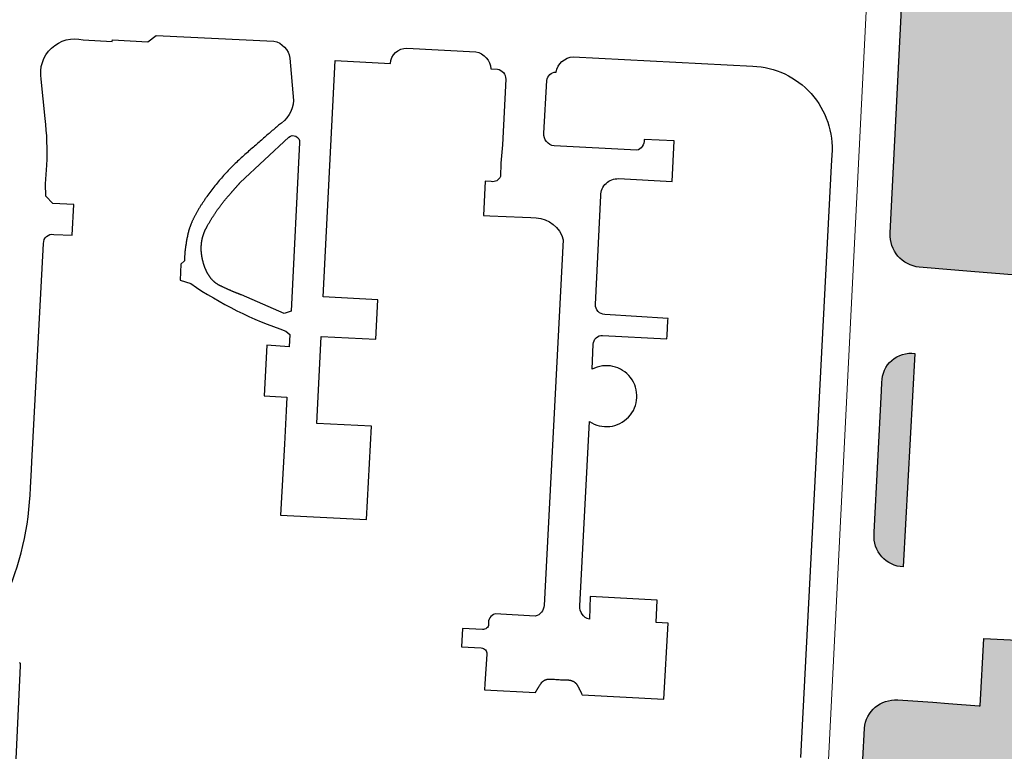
# Model space of a CAD drawing. Header units: millimetres. Extents: x 32690613 to 32693005, y 5343732 to 5344571.
# Tile 68 of 234: x 32692354 to 32692448, y 5344294 to 5344364. Entities that reach past the tile are written whole.
import ezdxf

# ---------------------------------------------------------------- set-up
doc = ezdxf.new("R2010")
doc.units = ezdxf.units.MM
doc.header["$LTSCALE"] = 20
doc.layers.get('0').update_dxf_attribs({"lineweight": 18})
doc.layers.get('DEFPOINTS').update_dxf_attribs({"color": 11, "lineweight": 18})
doc.layers.add('Fläche', color=7, linetype='Continuous', lineweight=18, true_color=0xf0ffe0)
doc.layers.add('Straße', color=30, linetype='Continuous', plot=False)

# ---------------------------------------------------------------- blocks, each defined once
blk = doc.blocks.new('A$C78070446')
blk.add_line((4469733.773, 5343068.963), (4469667.482, 5342330.093))

msp = doc.modelspace()

# ---------------------------------------------------------------- hatches: boundary and pattern name
at = {"layer": 'Fläche'}
h = msp.add_hatch(color=256, dxfattribs=at)
h.dxf.hatch_style = 1
h.paths.add_polyline_path([(32692528.409, 5344359.034), (32692528.513, 5344361.191), (32692526.366, 5344361.295), (32692526.261, 5344359.144)], flags=16)
h.paths.add_polyline_path([(32692522.581, 5344365.623), (32692522.685, 5344367.771), (32692520.52, 5344367.876), (32692520.416, 5344365.728)], flags=16)
h.paths.add_polyline_path([(32692534.54, 5344358.719), (32692534.646, 5344360.894), (32692532.498, 5344360.998), (32692532.393, 5344358.829)], flags=16)
h.paths.add_polyline_path([(32692522.277, 5344359.348), (32692522.38, 5344361.488), (32692520.215, 5344361.593), (32692520.112, 5344359.46)], flags=16)
h.paths.add_polyline_path([(32692528.714, 5344365.326), (32692528.818, 5344367.474), (32692526.67, 5344367.578), (32692526.566, 5344365.43)], flags=16)
h.paths.add_polyline_path([(32692534.846, 5344365.029), (32692534.95, 5344367.176), (32692532.803, 5344367.28), (32692532.699, 5344365.133)], flags=16)
h.paths.add_polyline_path([(32692540.663, 5344358.405), (32692540.769, 5344360.597), (32692538.631, 5344360.7), (32692538.525, 5344358.515)], flags=16)
h.paths.add_polyline_path([(32692540.969, 5344364.732), (32692541.073, 5344366.879), (32692538.936, 5344366.983), (32692538.832, 5344364.836)], flags=16)
h.paths.add_polyline_path([(32692533.412, 5344379.846), (32692535.56, 5344379.742), (32692535.456, 5344377.594), (32692533.308, 5344377.698)], flags=16)
h.paths.add_polyline_path([(32692535.151, 5344371.311), (32692535.255, 5344373.459), (32692533.108, 5344373.563), (32692533.003, 5344371.416)], flags=16)
h.paths.add_polyline_path([(32692522.885, 5344371.906), (32692522.989, 5344374.054), (32692520.824, 5344374.159), (32692520.72, 5344372.011)], flags=16)
h.paths.add_polyline_path([(32692523.19, 5344378.189), (32692523.294, 5344380.336), (32692521.129, 5344380.441), (32692521.025, 5344378.294)], flags=16)
h.paths.add_polyline_path([(32692529.018, 5344371.609), (32692529.122, 5344373.756), (32692526.975, 5344373.86), (32692526.871, 5344371.713)], flags=16)
h.paths.add_polyline_path([(32692527.584, 5344386.426), (32692529.731, 5344386.322), (32692529.627, 5344384.174), (32692527.48, 5344384.278)], flags=16)
h.paths.add_polyline_path([(32692533.613, 5344383.981), (32692535.76, 5344383.877), (32692535.864, 5344386.024), (32692533.717, 5344386.128)], flags=16)
h.paths.add_polyline_path([(32692536.167, 5344392.275), (32692534.02, 5344392.384), (32692533.917, 5344390.263), (32692536.065, 5344390.159)], flags=16)
h.paths.add_polyline_path([(32692541.883, 5344383.58), (32692541.987, 5344385.727), (32692539.85, 5344385.831), (32692539.745, 5344383.684)], flags=16)
h.paths.add_polyline_path([(32692527.175, 5344377.996), (32692529.323, 5344377.891), (32692529.427, 5344380.039), (32692527.279, 5344380.143)], flags=16)
h.paths.add_polyline_path([(32692523.799, 5344390.754), (32692523.903, 5344392.897), (32692521.738, 5344393.006), (32692521.634, 5344390.859)], flags=16)
h.paths.add_polyline_path([(32692521.434, 5344386.724), (32692523.599, 5344386.619), (32692523.495, 5344384.471), (32692521.329, 5344384.576)], flags=16)
h.paths.add_polyline_path([(32692530.035, 5344392.586), (32692527.888, 5344392.695), (32692527.784, 5344390.561), (32692529.932, 5344390.457)], flags=16)
h.paths.add_polyline_path([(32692542.29, 5344391.965), (32692540.152, 5344392.073), (32692540.05, 5344389.966), (32692542.188, 5344389.862)], flags=16)
h.paths.add_polyline_path([(32692541.579, 5344377.297), (32692541.683, 5344379.445), (32692539.545, 5344379.548), (32692539.441, 5344377.401)], flags=16)
h.paths.add_polyline_path([(32692539.136, 5344371.118), (32692541.274, 5344371.015), (32692541.378, 5344373.162), (32692539.24, 5344373.266)], flags=16)
h.paths.add_polyline_path([(32692507.605, 5344258.604), (32692513.098, 5344258.327), (32692514.106, 5344278.301), (32692508.613, 5344278.579)], flags=16)
h.paths.add_polyline_path([(32692501.867, 5344294.841), (32692473.25, 5344296.124), (32692473.154, 5344294.227), (32692453.724, 5344295.208), (32692451.299, 5344247.169), (32692499.338, 5344244.745), (32692501.763, 5344292.784), (32692501.87, 5344294.914)], flags=16)
edge = h.paths.add_edge_path(flags=17)
edge.add_line((32692439.631, 5344332.41), (32692438.501, 5344311.946))
edge.add_arc((32692438.617, 5344314.854), 2.91, 175.52586, 267.70292, ccw=False)
edge.add_line((32692435.716, 5344315.081), (32692435.723, 5344315.284))
edge.add_line((32692435.723, 5344315.284), (32692436.424, 5344328.828))
edge.add_line((32692436.424, 5344328.828), (32692436.464, 5344329.641))
edge.add_arc((32692439.237, 5344329.665), 2.772, 81.83055, 180.5044, ccw=False)
edge = h.paths.add_edge_path()
edge.add_line((32692446.222, 5344305.072), (32692473.633, 5344303.715))
edge.add_line((32692473.633, 5344303.715), (32692475.217, 5344333.423))
edge.add_line((32692475.217, 5344333.423), (32692457.814, 5344334.458))
edge.add_line((32692457.814, 5344334.458), (32692458.064, 5344339.248))
edge.add_line((32692458.064, 5344339.248), (32692456.839, 5344339.312))
edge.add_line((32692456.839, 5344339.312), (32692444.982, 5344340.27))
edge.add_line((32692444.982, 5344340.27), (32692443.453, 5344340.393))
edge.add_line((32692443.453, 5344340.393), (32692440.049, 5344340.689))
edge.add_arc((32692440.335, 5344343.748), 3.072, 176.30947, 264.65736, ccw=False)
edge.add_line((32692437.269, 5344343.945), (32692437.323, 5344345.251))
edge.add_line((32692437.323, 5344345.251), (32692438.847, 5344375.592))
edge.add_line((32692438.847, 5344375.592), (32692438.893, 5344376.476))
edge.add_line((32692438.893, 5344376.476), (32692439.639, 5344391.155))
edge.add_arc((32692447.656, 5344390.723), 8.029, 87.72639, 176.9193, ccw=False)
edge.add_line((32692447.975, 5344398.746), (32692451.582, 5344398.547))
edge.add_line((32692451.582, 5344398.547), (32692451.293, 5344393.121))
edge.add_line((32692451.293, 5344393.121), (32692469.708, 5344392.06))
edge.add_line((32692469.708, 5344392.06), (32692469.8, 5344397.608))
edge.add_line((32692469.8, 5344397.608), (32692472.109, 5344397.492))
edge.add_line((32692472.109, 5344397.492), (32692471.85, 5344392.012))
edge.add_line((32692471.85, 5344392.012), (32692477.393, 5344391.723))
edge.add_line((32692477.393, 5344391.723), (32692480.631, 5344391.543))
edge.add_line((32692480.631, 5344391.543), (32692490.154, 5344391.07))
edge.add_line((32692490.154, 5344391.07), (32692490.45, 5344396.541))
edge.add_line((32692490.45, 5344396.541), (32692492.742, 5344396.435))
edge.add_line((32692492.742, 5344396.435), (32692492.477, 5344390.944))
edge.add_line((32692492.477, 5344390.944), (32692510.812, 5344389.998))
edge.add_line((32692510.812, 5344389.998), (32692511.095, 5344395.47))
edge.add_line((32692511.095, 5344395.47), (32692518.316, 5344395.105))
edge.add_line((32692518.316, 5344395.105), (32692545.187, 5344393.735))
edge.add_line((32692545.187, 5344393.735), (32692582.67, 5344391.83))
edge.add_line((32692582.67, 5344391.83), (32692585.646, 5344391.691))
edge.add_line((32692585.646, 5344391.691), (32692588.826, 5344391.521))
edge.add_line((32692588.826, 5344391.521), (32692592.702, 5344391.335))
edge.add_line((32692592.702, 5344391.335), (32692592.433, 5344385.881))
edge.add_line((32692592.433, 5344385.881), (32692608.631, 5344385.042))
edge.add_line((32692608.631, 5344385.042), (32692608.82, 5344390.498))
edge.add_line((32692608.82, 5344390.498), (32692611.107, 5344390.402))
edge.add_line((32692611.107, 5344390.402), (32692610.995, 5344384.932))
edge.add_line((32692610.995, 5344384.932), (32692626.882, 5344384.107))
edge.add_line((32692626.882, 5344384.107), (32692627.174, 5344389.59))
edge.add_line((32692627.174, 5344389.59), (32692629.465, 5344389.483))
edge.add_line((32692629.465, 5344389.483), (32692629.187, 5344384.001))
edge.add_line((32692629.187, 5344384.001), (32692645.253, 5344383.179))
edge.add_line((32692645.253, 5344383.179), (32692645.51, 5344388.678))
edge.add_line((32692645.51, 5344388.678), (32692647.827, 5344388.577))
edge.add_line((32692647.827, 5344388.577), (32692647.587, 5344383.07))
edge.add_line((32692647.587, 5344383.07), (32692663.609, 5344382.265))
edge.add_line((32692663.609, 5344382.265), (32692663.874, 5344387.749))
edge.add_line((32692663.874, 5344387.749), (32692666.18, 5344387.641))
edge.add_line((32692666.18, 5344387.641), (32692665.966, 5344382.148))
edge.add_line((32692665.966, 5344382.148), (32692668.461, 5344382.026))
edge.add_line((32692668.461, 5344382.026), (32692671.594, 5344381.854))
edge.add_line((32692671.594, 5344381.854), (32692681.96, 5344381.349))
edge.add_line((32692681.96, 5344381.349), (32692682.278, 5344386.823))
edge.add_arc((32692681.874, 5344379.286), 7.548, -5.39465, 86.9312, ccw=False)
edge.add_line((32692689.389, 5344378.576), (32692689.353, 5344378.15))
edge.add_line((32692689.353, 5344378.15), (32692688.892, 5344368.965))
edge.add_line((32692688.892, 5344368.965), (32692688.515, 5344361.715))
edge.add_line((32692688.515, 5344361.715), (32692688.01, 5344351.561))
edge.add_line((32692688.01, 5344351.561), (32692687.849, 5344348.539))
edge.add_line((32692687.849, 5344348.539), (32692687.274, 5344337.083))
edge.add_line((32692687.274, 5344337.083), (32692687.065, 5344331.803))
edge.add_line((32692687.065, 5344331.803), (32692686.872, 5344331.033))
edge.add_line((32692686.872, 5344331.033), (32692686.581, 5344330.296))
edge.add_line((32692686.581, 5344330.296), (32692686.195, 5344329.603))
edge.add_line((32692686.195, 5344329.603), (32692685.809, 5344329.07))
edge.add_line((32692685.809, 5344329.07), (32692685.367, 5344328.583))
edge.add_line((32692685.367, 5344328.583), (32692684.875, 5344328.146))
edge.add_line((32692684.875, 5344328.146), (32692684.317, 5344327.848))
edge.add_line((32692684.317, 5344327.848), (32692683.719, 5344327.641))
edge.add_line((32692683.719, 5344327.641), (32692683.097, 5344327.531))
edge.add_line((32692683.097, 5344327.531), (32692682.464, 5344327.521))
edge.add_line((32692682.464, 5344327.521), (32692680.876, 5344327.605))
edge.add_line((32692680.876, 5344327.605), (32692678.2, 5344327.747))
edge.add_line((32692678.2, 5344327.747), (32692676.878, 5344327.817))
edge.add_line((32692676.878, 5344327.817), (32692676.888, 5344328.004))
edge.add_line((32692676.888, 5344328.004), (32692675.581, 5344328.067))
edge.add_line((32692675.581, 5344328.067), (32692675.345, 5344323.19))
edge.add_line((32692675.345, 5344323.19), (32692676.633, 5344323.128))
edge.add_line((32692676.633, 5344323.128), (32692679.378, 5344322.953))
edge.add_line((32692679.378, 5344322.953), (32692683.185, 5344322.725))
edge.add_line((32692683.185, 5344322.725), (32692684.83, 5344322.59))
edge.add_line((32692684.83, 5344322.59), (32692685.121, 5344322.452))
edge.add_line((32692685.121, 5344322.452), (32692685.402, 5344322.305))
edge.add_line((32692685.402, 5344322.305), (32692685.663, 5344322.14))
edge.add_line((32692685.663, 5344322.14), (32692685.893, 5344321.948))
edge.add_line((32692685.893, 5344321.948), (32692686.085, 5344321.72))
edge.add_line((32692686.085, 5344321.72), (32692686.218, 5344321.473))
edge.add_line((32692686.218, 5344321.473), (32692686.31, 5344321.2))
edge.add_line((32692686.31, 5344321.2), (32692686.359, 5344320.915))
edge.add_line((32692686.359, 5344320.915), (32692686.367, 5344320.629))
edge.add_line((32692686.367, 5344320.629), (32692685.903, 5344311.032))
edge.add_arc((32692684.228, 5344312.122), 1.998, 267.93616, 326.94796, ccw=False)
edge.add_line((32692684.156, 5344310.125), (32692682.867, 5344310.227))
edge.add_line((32692682.867, 5344310.227), (32692681.485, 5344310.299))
edge.add_line((32692681.485, 5344310.299), (32692679.727, 5344310.396))
edge.add_line((32692679.727, 5344310.396), (32692677.708, 5344310.471))
edge.add_line((32692677.708, 5344310.471), (32692675.79, 5344310.697))
edge.add_line((32692675.79, 5344310.697), (32692674.743, 5344310.748))
edge.add_line((32692674.743, 5344310.748), (32692674.682, 5344309.505))
edge.add_line((32692674.682, 5344309.505), (32692675.733, 5344309.436))
edge.add_line((32692675.733, 5344309.436), (32692684.121, 5344308.862))
edge.add_arc((32692684.001, 5344307.075), 1.791, 34.8897, 86.15285, ccw=False)
edge.add_line((32692685.47, 5344308.1), (32692685.662, 5344307.651))
edge.add_line((32692685.662, 5344307.651), (32692685.698, 5344307.169))
edge.add_line((32692685.698, 5344307.169), (32692685.356, 5344300.276))
edge.add_line((32692685.356, 5344300.276), (32692685.078, 5344294.782))
edge.add_line((32692685.078, 5344294.782), (32692685.039, 5344293.993))
edge.add_line((32692685.039, 5344293.993), (32692684.972, 5344293.654))
edge.add_line((32692684.972, 5344293.654), (32692684.848, 5344293.33))
edge.add_line((32692684.848, 5344293.33), (32692684.67, 5344293.033))
edge.add_arc((32692683.595, 5344294.258), 1.629, 260.76514, 311.28316, ccw=False)
edge.add_line((32692683.334, 5344292.65), (32692675.923, 5344293.073))
edge.add_line((32692675.923, 5344293.073), (32692674.957, 5344293.139))
edge.add_line((32692674.957, 5344293.139), (32692674.96, 5344293.193))
edge.add_line((32692674.96, 5344293.193), (32692673.896, 5344293.265))
edge.add_line((32692673.896, 5344293.265), (32692673.581, 5344286.763))
edge.add_line((32692673.581, 5344286.763), (32692674.627, 5344286.708))
edge.add_line((32692674.627, 5344286.708), (32692674.575, 5344285.7))
edge.add_line((32692674.575, 5344285.7), (32692676.121, 5344285.59))
edge.add_line((32692676.121, 5344285.59), (32692680.446, 5344285.383))
edge.add_line((32692680.446, 5344285.383), (32692682.783, 5344285.245))
edge.add_line((32692682.783, 5344285.245), (32692682.875, 5344286.236))
edge.add_arc((32692682.832, 5344284.383), 1.854, 46.83905, 88.66576, ccw=False)
edge.add_arc((32692682.832, 5344284.383), 1.854, 31.7447, 46.83908, ccw=False)
edge.add_arc((32692683.187, 5344284.673), 1.4, 1.31732, 29.27767, ccw=False)
edge.add_line((32692684.587, 5344284.705), (32692684.24, 5344277.604))
edge.add_line((32692684.24, 5344277.604), (32692683.93, 5344271.709))
edge.add_line((32692683.93, 5344271.709), (32692683.874, 5344270.805))
edge.add_arc((32692681.487, 5344270.997), 2.395, 336.28384, 355.39196, ccw=False)
edge.add_arc((32692681.487, 5344270.997), 2.395, 284.78306, 336.28383, ccw=False)
edge.add_arc((32692681.301, 5344275.562), 6.926, 267.56091, 276.60776, ccw=False)
edge.add_line((32692681.006, 5344268.642), (32692670.018, 5344269.184))
edge.add_line((32692670.018, 5344269.184), (32692669.665, 5344263.82))
edge.add_line((32692669.665, 5344263.82), (32692680.738, 5344263.272))
edge.add_arc((32692680.513, 5344260.03), 3.25, 63.67898, 86.04033, ccw=False)
edge.add_arc((32692680.735, 5344260.598), 2.643, 50.70971, 62.54149, ccw=False)
edge.add_arc((32692680.735, 5344260.598), 2.643, 8.77591, 50.70969, ccw=False)
edge.add_arc((32692680.735, 5344260.598), 2.643, 3.22223, 8.77593, ccw=False)
edge.add_line((32692683.374, 5344260.746), (32692683.326, 5344259.547))
edge.add_line((32692683.326, 5344259.547), (32692682.604, 5344246.037))
edge.add_line((32692682.604, 5344246.037), (32692682.461, 5344242.428))
edge.add_line((32692682.461, 5344242.428), (32692681.969, 5344232.679))
edge.add_line((32692681.969, 5344232.679), (32692681.284, 5344218.927))
edge.add_arc((32692673.708, 5344218.585), 7.584, -42.36256, 2.58144, ccw=False)
edge.add_arc((32692672.004, 5344220.05), 9.831, 307.4514, 318.02024, ccw=False)
edge.add_arc((32692673.133, 5344218.97), 8.29, 261.48352, 305.79463, ccw=False)
edge.add_line((32692671.906, 5344210.771), (32692660.424, 5344211.339))
edge.add_line((32692660.424, 5344211.339), (32692657.893, 5344211.449))
edge.add_line((32692657.893, 5344211.449), (32692646.549, 5344211.984))
edge.add_line((32692646.549, 5344211.984), (32692645.356, 5344212.028))
edge.add_arc((32692645.053, 5344215.12), 3.107, 174.91497, 275.59613, ccw=False)
edge.add_line((32692641.958, 5344215.396), (32692642.732, 5344227.04))
edge.add_line((32692642.732, 5344227.04), (32692642.852, 5344227.034))
edge.add_line((32692642.852, 5344227.034), (32692649.704, 5344226.691))
edge.add_line((32692649.704, 5344226.691), (32692654.138, 5344226.469))
edge.add_line((32692654.138, 5344226.469), (32692655.748, 5344226.388))
edge.add_line((32692655.748, 5344226.388), (32692655.818, 5344227.784))
edge.add_line((32692655.818, 5344227.784), (32692655.798, 5344227.785))
edge.add_line((32692655.798, 5344227.785), (32692656.164, 5344235.098))
edge.add_line((32692656.164, 5344235.098), (32692652.691, 5344235.272))
edge.add_line((32692652.691, 5344235.272), (32692650.106, 5344235.402))
edge.add_line((32692650.106, 5344235.402), (32692650.077, 5344235.403))
edge.add_line((32692650.077, 5344235.403), (32692635.128, 5344236.152))
edge.add_line((32692635.128, 5344236.152), (32692635.019, 5344233.965))
edge.add_line((32692635.019, 5344233.965), (32692614.607, 5344234.987))
edge.add_line((32692614.607, 5344234.987), (32692614.614, 5344235.137))
edge.add_line((32692614.614, 5344235.137), (32692614.724, 5344237.326))
edge.add_line((32692614.724, 5344237.326), (32692608.958, 5344237.654))
edge.add_line((32692608.958, 5344237.654), (32692600.012, 5344238.053))
edge.add_line((32692600.012, 5344238.053), (32692593.898, 5344238.387))
edge.add_line((32692593.898, 5344238.387), (32692587.771, 5344238.698))
edge.add_line((32692587.771, 5344238.698), (32692589.398, 5344270.826))
edge.add_line((32692589.398, 5344270.826), (32692585.396, 5344271.05))
edge.add_line((32692585.396, 5344271.05), (32692583.705, 5344238.529))
edge.add_line((32692583.705, 5344238.529), (32692583.427, 5344238.544))
edge.add_line((32692583.427, 5344238.544), (32692583.039, 5344237.362))
edge.add_line((32692583.039, 5344237.362), (32692552.153, 5344238.968))
edge.add_line((32692552.153, 5344238.968), (32692552.052, 5344237.007))
edge.add_line((32692552.052, 5344237.007), (32692543.157, 5344237.466))
edge.add_arc((32692541.271, 5344237.894), 1.934, 278.55909, 347.21534, ccw=False)
edge.add_line((32692541.559, 5344235.982), (32692541.326, 5344235.968))
edge.add_line((32692541.326, 5344235.968), (32692530.403, 5344236.522))
edge.add_line((32692530.403, 5344236.522), (32692519.23, 5344237.102))
edge.add_line((32692519.23, 5344237.102), (32692519.33, 5344240.742))
edge.add_line((32692519.33, 5344240.742), (32692512.283, 5344241.09))
edge.add_line((32692512.283, 5344241.09), (32692511.539, 5344227.372))
edge.add_arc((32692501.749, 5344227.902), 9.805, 318.72935, 356.8966, ccw=False)
edge.add_arc((32692503.543, 5344227.136), 7.974, 267.24374, 314.35697, ccw=False)
edge.add_line((32692503.16, 5344219.172), (32692503.457, 5344224.654))
edge.add_line((32692503.457, 5344224.654), (32692485.112, 5344225.622))
edge.add_line((32692485.112, 5344225.622), (32692484.789, 5344220.144))
edge.add_line((32692484.789, 5344220.144), (32692482.473, 5344220.255))
edge.add_line((32692482.473, 5344220.255), (32692482.767, 5344225.73))
edge.add_line((32692482.767, 5344225.73), (32692464.458, 5344226.665))
edge.add_line((32692464.458, 5344226.665), (32692464.121, 5344221.179))
edge.add_line((32692464.121, 5344221.179), (32692461.822, 5344221.271))
edge.add_line((32692461.822, 5344221.271), (32692462.125, 5344226.797))
edge.add_line((32692462.125, 5344226.797), (32692456.798, 5344227.054))
edge.add_line((32692456.798, 5344227.054), (32692443.814, 5344227.745))
edge.add_line((32692443.814, 5344227.745), (32692443.459, 5344222.22))
edge.add_line((32692443.459, 5344222.22), (32692438.736, 5344222.477))
edge.add_arc((32692439.411, 5344230.781), 8.332, 227.47315, 265.34999, ccw=False)
edge.add_arc((32692444.022, 5344232.268), 12.77, 188.05963, 216.67317, ccw=False)
edge.add_line((32692431.378, 5344230.478), (32692432.19, 5344245.728))
edge.add_line((32692432.19, 5344245.728), (32692432.429, 5344245.716))
edge.add_line((32692432.429, 5344245.716), (32692432.486, 5344246.801))
edge.add_line((32692432.486, 5344246.801), (32692432.219, 5344246.815))
edge.add_line((32692432.219, 5344246.815), (32692432.471, 5344252.179))
edge.add_arc((32692435.688, 5344252.299), 3.218, 88.39558, 182.12833, ccw=False)
edge.add_line((32692435.778, 5344255.516), (32692435.412, 5344259.345))
edge.add_arc((32692435.514, 5344261.853), 2.51, 87.84559, 267.67317, ccw=False)
edge.add_line((32692435.608, 5344264.362), (32692436.339, 5344269.173))
edge.add_arc((32692436.71, 5344272.41), 3.258, 183.56099, 263.45122, ccw=False)
edge.add_line((32692433.458, 5344272.208), (32692434.622, 5344293.481))
edge.add_line((32692434.622, 5344293.481), (32692434.785, 5344296.476))
edge.add_arc((32692437.769, 5344296.191), 2.997, 86.0271, 174.54122, ccw=False)
edge.add_line((32692437.977, 5344299.181), (32692441.337, 5344298.957))
edge.add_line((32692441.337, 5344298.957), (32692442.852, 5344298.846))
edge.add_line((32692442.852, 5344298.846), (32692445.77, 5344298.625))
edge.add_line((32692445.77, 5344298.625), (32692445.887, 5344298.619))
edge.add_line((32692445.887, 5344298.619), (32692446.222, 5344305.072))

# ---------------------------------------------------------------- linework, layer by layer
at = {"layer": 'Straße'}
for points in [[(32692456.839, 5344339.312), (32692444.982, 5344340.27), (32692443.453, 5344340.393), (32692440.049, 5344340.689, -0.405793), (32692437.269, 5344343.945), (32692437.323, 5344345.251), (32692438.847, 5344375.592), (32692438.893, 5344376.476), (32692439.639, 5344391.155, -0.410094), (32692447.975, 5344398.746), (32692451.582, 5344398.547)], [(32692352.357, 5344308.682, 0.098786), (32692354.853, 5344319.541), (32692354.947, 5344321.285), (32692354.987, 5344322.029), (32692356.113, 5344342.975, -0.466084), (32692357.099, 5344343.838), (32692358.863, 5344343.749), (32692359.012, 5344346.693), (32692357, 5344346.795), (32692356.337, 5344347.497), (32692356.312, 5344348.677), (32692356.435, 5344350.485, 0.0427), (32692356.267, 5344354.94), (32692355.904, 5344358.708, -0.54926), (32692359.916, 5344362.489), (32692362.706, 5344362.333), (32692362.716, 5344362.507), (32692366.117, 5344362.313), (32692366.896, 5344362.922), (32692378.197, 5344362.373, -0.313129), (32692379.73, 5344360.748), (32692380.084, 5344356.675, -0.235433), (32692378.639, 5344354.3), (32692378.542, 5344354.217), (32692378.443, 5344354.133), (32692378.344, 5344354.048), (32692378.245, 5344353.963), (32692378.144, 5344353.877), (32692378.043, 5344353.79), (32692377.941, 5344353.702), (32692377.839, 5344353.614), (32692377.736, 5344353.525), (32692377.632, 5344353.435), (32692377.528, 5344353.345), (32692377.423, 5344353.254), (32692377.317, 5344353.162), (32692377.211, 5344353.069), (32692377.103, 5344352.976), (32692376.996, 5344352.882), (32692376.887, 5344352.787), (32692376.778, 5344352.692), (32692376.668, 5344352.596), (32692376.558, 5344352.499), (32692376.447, 5344352.401), (32692376.335, 5344352.303), (32692376.223, 5344352.204), (32692376.11, 5344352.105), (32692375.996, 5344352.004), (32692375.881, 5344351.903), (32692375.766, 5344351.801), (32692375.65, 5344351.699), (32692375.534, 5344351.595), (32692375.417, 5344351.491), (32692375.299, 5344351.387), (32692375.181, 5344351.281), (32692375.062, 5344351.175), (32692374.945, 5344351.068), (32692374.828, 5344350.96), (32692374.712, 5344350.852), (32692374.596, 5344350.742), (32692374.482, 5344350.631), (32692374.368, 5344350.52), (32692374.255, 5344350.408), (32692374.142, 5344350.295), (32692374.031, 5344350.181), (32692373.92, 5344350.066), (32692373.81, 5344349.951), (32692373.7, 5344349.834), (32692373.592, 5344349.717), (32692373.484, 5344349.599), (32692373.377, 5344349.48), (32692373.271, 5344349.36), (32692373.165, 5344349.24), (32692373.061, 5344349.118), (32692372.957, 5344348.996), (32692372.853, 5344348.872), (32692372.751, 5344348.748), (32692372.649, 5344348.623), (32692372.548, 5344348.498), (32692372.448, 5344348.371), (32692372.349, 5344348.244), (32692372.25, 5344348.115), (32692372.152, 5344347.986), (32692372.055, 5344347.856), (32692371.958, 5344347.725), (32692371.863, 5344347.593), (32692371.768, 5344347.461), (32692371.721, 5344347.394), (32692371.675, 5344347.328), (32692371.629, 5344347.262), (32692371.584, 5344347.197), (32692371.539, 5344347.132), (32692371.495, 5344347.067), (32692371.452, 5344347.002), (32692371.409, 5344346.938), (32692371.366, 5344346.874), (32692371.325, 5344346.811), (32692371.283, 5344346.747), (32692371.243, 5344346.684), (32692371.203, 5344346.621), (32692371.164, 5344346.559), (32692371.125, 5344346.497), (32692371.087, 5344346.435), (32692371.049, 5344346.374), (32692371.012, 5344346.312), (32692370.975, 5344346.251), (32692370.94, 5344346.191), (32692370.904, 5344346.13), (32692370.87, 5344346.07), (32692370.835, 5344346.011), (32692370.802, 5344345.951), (32692370.769, 5344345.892), (32692370.737, 5344345.833), (32692370.705, 5344345.775), (32692370.673, 5344345.717), (32692370.643, 5344345.659), (32692370.613, 5344345.601), (32692370.583, 5344345.544), (32692370.554, 5344345.487), (32692370.526, 5344345.43), (32692370.498, 5344345.374), (32692370.471, 5344345.318), (32692370.445, 5344345.262), (32692370.419, 5344345.207), (32692370.393, 5344345.152), (32692370.369, 5344345.097), (32692370.344, 5344345.042), (32692370.321, 5344344.988), (32692370.298, 5344344.934), (32692370.275, 5344344.88), (32692370.253, 5344344.827), (32692370.232, 5344344.774), (32692370.211, 5344344.721), (32692370.191, 5344344.669), (32692370.171, 5344344.617), (32692370.153, 5344344.565), (32692370.134, 5344344.513), (32692370.116, 5344344.462), (32692370.099, 5344344.411), (32692370.082, 5344344.361), (32692370.066, 5344344.31), (32692370.051, 5344344.26), (32692370.036, 5344344.211), (32692370.022, 5344344.161), (32692370.008, 5344344.112), (32692369.995, 5344344.063), (32692369.982, 5344344.015), (32692369.97, 5344343.967), (32692369.959, 5344343.919), (32692369.948, 5344343.871), (32692369.938, 5344343.824), (32692369.918, 5344343.73), (32692369.899, 5344343.637), (32692369.881, 5344343.545), (32692369.863, 5344343.454), (32692369.846, 5344343.364), (32692369.83, 5344343.275), (32692369.814, 5344343.187), (32692369.799, 5344343.1), (32692369.784, 5344343.014), (32692369.77, 5344342.928), (32692369.757, 5344342.844), (32692369.744, 5344342.761), (32692369.732, 5344342.678), (32692369.721, 5344342.597), (32692369.71, 5344342.516), (32692369.7, 5344342.436), (32692369.691, 5344342.358), (32692369.682, 5344342.28), (32692369.673, 5344342.203), (32692369.666, 5344342.127), (32692369.659, 5344342.052), (32692369.652, 5344341.978), (32692369.647, 5344341.905), (32692369.642, 5344341.833), (32692369.637, 5344341.762), (32692369.633, 5344341.692), (32692369.63, 5344341.623), (32692369.627, 5344341.554), (32692369.626, 5344341.487), (32692369.624, 5344341.42), (32692369.623, 5344341.355), (32692369.623, 5344341.29), (32692369.29, 5344340.981), (32692369.207, 5344339.45), (32692370.232, 5344339.109, 0.069655), (32692379.353, 5344334.559), (32692379.728, 5344334.238), (32692379.666, 5344333.051), (32692377.507, 5344333.207), (32692377.251, 5344328.336), (32692379.426, 5344328.222), (32692379.367, 5344326.919), (32692379.198, 5344323.707), (32692378.839, 5344316.903), (32692387.081, 5344316.482), (32692387.542, 5344325.447), (32692382.301, 5344325.711), (32692382.72, 5344334.032), (32692387.967, 5344333.77), (32692388.166, 5344337.561), (32692382.914, 5344337.837), (32692384.06, 5344360.509), (32692389.357, 5344360.218, -0.404765), (32692390.937, 5344361.691), (32692397.54, 5344361.353, -0.332211), (32692398.995, 5344359.7), (32692399.613, 5344359.682, -0.363976), (32692400.41, 5344358.722), (32692400.091, 5344352.423), (32692399.952, 5344350.666), (32692399.904, 5344349.385, -0.363864), (32692399.021, 5344348.901), (32692398.447, 5344348.93), (32692398.28, 5344345.656), (32692398.873, 5344345.626), (32692402.016, 5344345.481), (32692402.814, 5344345.444), (32692403.321, 5344345.421, -0.323325), (32692405.927, 5344343.306), (32692404.09, 5344308.254, -0.319464), (32692403.246, 5344307.203), (32692399.406, 5344307.437, 0.382374), (32692398.766, 5344306.448, -0.449264), (32692398.172, 5344305.947), (32692396.264, 5344306.044), (32692396.174, 5344304.263), (32692398.062, 5344304.166, -0.45625), (32692398.591, 5344303.581), (32692398.404, 5344300.739), (32692398.373, 5344300.152), (32692403.25, 5344299.899), (32692403.282, 5344299.954), (32692403.298, 5344299.981), (32692403.315, 5344300.01), (32692403.332, 5344300.038), (32692403.349, 5344300.067), (32692403.367, 5344300.097), (32692403.385, 5344300.126), (32692403.403, 5344300.157), (32692403.422, 5344300.187), (32692403.441, 5344300.219), (32692403.461, 5344300.25), (32692403.48, 5344300.282), (32692403.501, 5344300.314), (32692403.521, 5344300.347), (32692403.542, 5344300.381), (32692403.563, 5344300.414), (32692403.584, 5344300.448), (32692403.606, 5344300.483), (32692403.628, 5344300.518), (32692403.651, 5344300.553), (32692403.674, 5344300.589), (32692403.697, 5344300.625), (32692403.721, 5344300.662), (32692403.745, 5344300.699), (32692403.769, 5344300.736), (32692403.793, 5344300.774), (32692403.806, 5344300.792), (32692403.819, 5344300.81), (32692403.833, 5344300.828), (32692403.846, 5344300.845), (32692403.86, 5344300.862), (32692403.874, 5344300.878), (32692403.889, 5344300.894), (32692403.904, 5344300.91), (32692403.919, 5344300.925), (32692403.935, 5344300.939), (32692403.95, 5344300.954), (32692403.966, 5344300.967), (32692403.983, 5344300.981), (32692404, 5344300.994), (32692404.017, 5344301.006), (32692404.034, 5344301.019), (32692404.052, 5344301.03), (32692404.07, 5344301.042), (32692404.088, 5344301.053), (32692404.106, 5344301.063), (32692404.125, 5344301.073), (32692404.144, 5344301.083), (32692404.164, 5344301.092), (32692404.184, 5344301.101), (32692404.204, 5344301.109), (32692404.224, 5344301.117), (32692404.245, 5344301.125), (32692404.266, 5344301.132), (32692404.287, 5344301.139), (32692404.309, 5344301.145), (32692404.331, 5344301.151), (32692404.353, 5344301.157), (32692404.376, 5344301.162), (32692404.399, 5344301.166), (32692404.422, 5344301.171), (32692404.445, 5344301.174), (32692404.469, 5344301.178), (32692404.493, 5344301.181), (32692404.518, 5344301.183), (32692404.542, 5344301.185), (32692404.567, 5344301.187), (32692404.593, 5344301.189), (32692404.618, 5344301.189), (32692404.644, 5344301.19), (32692404.671, 5344301.19), (32692404.697, 5344301.19), (32692404.724, 5344301.189), (32692404.751, 5344301.188), (32692404.779, 5344301.186), (32692404.807, 5344301.184), (32692404.863, 5344301.179), (32692404.975, 5344301.17), (32692405.088, 5344301.162), (32692405.201, 5344301.154), (32692405.314, 5344301.146), (32692405.427, 5344301.139), (32692405.541, 5344301.133), (32692405.654, 5344301.127), (32692405.768, 5344301.122), (32692405.882, 5344301.117), (32692405.996, 5344301.113), (32692406.11, 5344301.11), (32692406.225, 5344301.106), (32692406.282, 5344301.105), (32692406.311, 5344301.104), (32692406.338, 5344301.103), (32692406.366, 5344301.101), (32692406.393, 5344301.099), (32692406.42, 5344301.097), (32692406.447, 5344301.094), (32692406.473, 5344301.09), (32692406.499, 5344301.087), (32692406.525, 5344301.083), (32692406.55, 5344301.079), (32692406.575, 5344301.074), (32692406.599, 5344301.069), (32692406.623, 5344301.064), (32692406.647, 5344301.058), (32692406.67, 5344301.052), (32692406.693, 5344301.045), (32692406.716, 5344301.038), (32692406.738, 5344301.031), (32692406.76, 5344301.023), (32692406.782, 5344301.015), (32692406.803, 5344301.007), (32692406.824, 5344300.998), (32692406.845, 5344300.989), (32692406.865, 5344300.979), (32692406.885, 5344300.97), (32692406.904, 5344300.959), (32692406.924, 5344300.949), (32692406.942, 5344300.938), (32692406.961, 5344300.926), (32692406.979, 5344300.915), (32692406.997, 5344300.903), (32692407.014, 5344300.89), (32692407.031, 5344300.877), (32692407.048, 5344300.864), (32692407.064, 5344300.85), (32692407.08, 5344300.837), (32692407.096, 5344300.822), (32692407.111, 5344300.808), (32692407.126, 5344300.792), (32692407.141, 5344300.777), (32692407.155, 5344300.761), (32692407.169, 5344300.745), (32692407.182, 5344300.729), (32692407.195, 5344300.712), (32692407.208, 5344300.694), (32692407.221, 5344300.677), (32692407.233, 5344300.659), (32692407.244, 5344300.64), (32692407.256, 5344300.622), (32692407.267, 5344300.602), (32692407.288, 5344300.563), (32692407.309, 5344300.525), (32692407.329, 5344300.486), (32692407.35, 5344300.448), (32692407.37, 5344300.411), (32692407.389, 5344300.374), (32692407.408, 5344300.337), (32692407.427, 5344300.301), (32692407.446, 5344300.265), (32692407.464, 5344300.23), (32692407.482, 5344300.195), (32692407.5, 5344300.161), (32692407.517, 5344300.127), (32692407.535, 5344300.093), (32692407.551, 5344300.06), (32692407.568, 5344300.027), (32692407.584, 5344299.995), (32692407.6, 5344299.963), (32692407.615, 5344299.932), (32692407.631, 5344299.901), (32692407.645, 5344299.87), (32692407.66, 5344299.84), (32692407.674, 5344299.81), (32692407.688, 5344299.781), (32692407.702, 5344299.752), (32692407.743, 5344299.665), (32692415.578, 5344299.258), (32692415.964, 5344306.54), (32692414.814, 5344306.601), (32692414.929, 5344308.764), (32692408.496, 5344309.104), (32692408.44, 5344306.931, -0.38616), (32692407.527, 5344308.213), (32692408.431, 5344325.893, 1.761799), (32692408.691, 5344330.906), (32692408.801, 5344333.298, -0.427811), (32692409.701, 5344334.15), (32692415.854, 5344333.824), (32692415.87, 5344334.124), (32692415.947, 5344335.572), (32692415.977, 5344335.755), (32692409.92, 5344336.142, -0.406869), (32692409.01, 5344337.114), (32692409.52, 5344347.563, -0.422602), (32692411.212, 5344349.179), (32692416.351, 5344348.896), (32692416.566, 5344352.801), (32692413.67, 5344352.946), (32692413.668, 5344352.904, -0.361995), (32692412.963, 5344351.901), (32692405.06, 5344352.319, -0.396223), (32692404.068, 5344353.544), (32692404.353, 5344358.599, -0.391108), (32692405.234, 5344359.401, -0.344983), (32692406.871, 5344360.865), (32692424.078, 5344359.966, -0.426111), (32692431.663, 5344351.476), (32692431.595, 5344350.409), (32692428.652, 5344293.657)], [(32692375.101, 5344338.023), (32692375.068, 5344338.035), (32692375.035, 5344338.047), (32692375.002, 5344338.06), (32692374.968, 5344338.072), (32692374.934, 5344338.085), (32692374.9, 5344338.098), (32692374.865, 5344338.112), (32692374.83, 5344338.125), (32692374.795, 5344338.139), (32692374.759, 5344338.153), (32692374.724, 5344338.167), (32692374.688, 5344338.181), (32692374.651, 5344338.196), (32692374.615, 5344338.211), (32692374.578, 5344338.226), (32692374.541, 5344338.241), (32692374.503, 5344338.256), (32692374.466, 5344338.272), (32692374.428, 5344338.287), (32692374.389, 5344338.303), (32692374.351, 5344338.319), (32692374.312, 5344338.336), (32692374.273, 5344338.352), (32692374.233, 5344338.369), (32692374.194, 5344338.386), (32692374.154, 5344338.403), (32692374.113, 5344338.421), (32692374.073, 5344338.438), (32692374.032, 5344338.456), (32692373.991, 5344338.474), (32692373.949, 5344338.492), (32692373.908, 5344338.511), (32692373.866, 5344338.529), (32692373.824, 5344338.548), (32692373.781, 5344338.567), (32692373.738, 5344338.586), (32692373.695, 5344338.606), (32692373.652, 5344338.625), (32692373.608, 5344338.645), (32692373.564, 5344338.665), (32692373.52, 5344338.685), (32692373.475, 5344338.706), (32692373.43, 5344338.726), (32692373.385, 5344338.747), (32692373.34, 5344338.768), (32692373.294, 5344338.79), (32692373.248, 5344338.811), (32692373.202, 5344338.833), (32692373.156, 5344338.855), (32692373.109, 5344338.877), (32692373.062, 5344338.899), (32692373.038, 5344338.91), (32692373.015, 5344338.922), (32692372.991, 5344338.933), (32692372.968, 5344338.945), (32692372.945, 5344338.957), (32692372.922, 5344338.97), (32692372.9, 5344338.982), (32692372.877, 5344338.995), (32692372.854, 5344339.008), (32692372.832, 5344339.022), (32692372.81, 5344339.035), (32692372.788, 5344339.049), (32692372.766, 5344339.063), (32692372.744, 5344339.078), (32692372.723, 5344339.092), (32692372.701, 5344339.107), (32692372.68, 5344339.122), (32692372.659, 5344339.137), (32692372.638, 5344339.153), (32692372.617, 5344339.168), (32692372.596, 5344339.184), (32692372.575, 5344339.201), (32692372.555, 5344339.217), (32692372.535, 5344339.234), (32692372.514, 5344339.251), (32692372.494, 5344339.268), (32692372.474, 5344339.285), (32692372.455, 5344339.303), (32692372.435, 5344339.321), (32692372.416, 5344339.339), (32692372.396, 5344339.357), (32692372.377, 5344339.376), (32692372.358, 5344339.394), (32692372.339, 5344339.413), (32692372.32, 5344339.433), (32692372.302, 5344339.452), (32692372.283, 5344339.472), (32692372.265, 5344339.492), (32692372.247, 5344339.512), (32692372.229, 5344339.533), (32692372.211, 5344339.553), (32692372.193, 5344339.574), (32692372.176, 5344339.595), (32692372.158, 5344339.617), (32692372.141, 5344339.638), (32692372.124, 5344339.66), (32692372.107, 5344339.682), (32692372.09, 5344339.705), (32692372.073, 5344339.727), (32692372.056, 5344339.75), (32692372.04, 5344339.773), (32692372.024, 5344339.796), (32692372.007, 5344339.82), (32692371.991, 5344339.844), (32692371.976, 5344339.868), (32692371.96, 5344339.892), (32692371.944, 5344339.917), (32692371.929, 5344339.941), (32692371.913, 5344339.966), (32692371.898, 5344339.991), (32692371.883, 5344340.017), (32692371.868, 5344340.042), (32692371.854, 5344340.068), (32692371.839, 5344340.095), (32692371.825, 5344340.121), (32692371.81, 5344340.147), (32692371.796, 5344340.174), (32692371.782, 5344340.201), (32692371.768, 5344340.229), (32692371.754, 5344340.256), (32692371.741, 5344340.284), (32692371.727, 5344340.312), (32692371.714, 5344340.34), (32692371.701, 5344340.369), (32692371.688, 5344340.398), (32692371.675, 5344340.427), (32692371.662, 5344340.456), (32692371.65, 5344340.485), (32692371.637, 5344340.515), (32692371.625, 5344340.545), (32692371.613, 5344340.575), (32692371.601, 5344340.605), (32692371.589, 5344340.636), (32692371.577, 5344340.667), (32692371.566, 5344340.698), (32692371.554, 5344340.729), (32692371.543, 5344340.761), (32692371.532, 5344340.793), (32692371.521, 5344340.825), (32692371.51, 5344340.857), (32692371.499, 5344340.89), (32692371.489, 5344340.922), (32692371.478, 5344340.955), (32692371.468, 5344340.989), (32692371.458, 5344341.022), (32692371.448, 5344341.056), (32692371.438, 5344341.09), (32692371.428, 5344341.124), (32692371.419, 5344341.158), (32692371.409, 5344341.193), (32692371.4, 5344341.228), (32692371.391, 5344341.263), (32692371.373, 5344341.334), (32692371.364, 5344341.369), (32692371.356, 5344341.405), (32692371.348, 5344341.44), (32692371.34, 5344341.475), (32692371.333, 5344341.51), (32692371.326, 5344341.545), (32692371.319, 5344341.58), (32692371.312, 5344341.615), (32692371.305, 5344341.65), (32692371.299, 5344341.685), (32692371.293, 5344341.72), (32692371.288, 5344341.755), (32692371.282, 5344341.79), (32692371.277, 5344341.824), (32692371.272, 5344341.859), (32692371.268, 5344341.894), (32692371.263, 5344341.928), (32692371.259, 5344341.963), (32692371.255, 5344341.997), (32692371.252, 5344342.032), (32692371.248, 5344342.066), (32692371.245, 5344342.1), (32692371.242, 5344342.135), (32692371.24, 5344342.169), (32692371.238, 5344342.203), (32692371.235, 5344342.237), (32692371.234, 5344342.271), (32692371.232, 5344342.305), (32692371.231, 5344342.339), (32692371.23, 5344342.373), (32692371.229, 5344342.407), (32692371.229, 5344342.441), (32692371.228, 5344342.475), (32692371.228, 5344342.509), (32692371.229, 5344342.542), (32692371.229, 5344342.576), (32692371.23, 5344342.609), (32692371.231, 5344342.643), (32692371.232, 5344342.677), (32692371.234, 5344342.71), (32692371.236, 5344342.743), (32692371.238, 5344342.777), (32692371.24, 5344342.81), (32692371.243, 5344342.843), (32692371.246, 5344342.876), (32692371.249, 5344342.91), (32692371.252, 5344342.943), (32692371.256, 5344342.976), (32692371.26, 5344343.009), (32692371.264, 5344343.042), (32692371.268, 5344343.075), (32692371.273, 5344343.107), (32692371.278, 5344343.14), (32692371.283, 5344343.173), (32692371.289, 5344343.206), (32692371.294, 5344343.238), (32692371.3, 5344343.271), (32692371.307, 5344343.304), (32692371.313, 5344343.336), (32692371.32, 5344343.369), (32692371.327, 5344343.401), (32692371.334, 5344343.433), (32692371.342, 5344343.466), (32692371.35, 5344343.498), (32692371.358, 5344343.53), (32692371.366, 5344343.562), (32692371.375, 5344343.594), (32692371.383, 5344343.627), (32692371.392, 5344343.659), (32692371.402, 5344343.691), (32692371.411, 5344343.722), (32692371.421, 5344343.754), (32692371.431, 5344343.786), (32692371.442, 5344343.818), (32692371.452, 5344343.85), (32692371.463, 5344343.881), (32692371.474, 5344343.913), (32692371.486, 5344343.945), (32692371.498, 5344343.976), (32692371.51, 5344344.008), (32692371.522, 5344344.039), (32692371.534, 5344344.07), (32692371.547, 5344344.102), (32692371.56, 5344344.133), (32692371.573, 5344344.164), (32692371.587, 5344344.195), (32692371.6, 5344344.227), (32692371.614, 5344344.258), (32692371.629, 5344344.289), (32692371.643, 5344344.32), (32692371.658, 5344344.351), (32692371.673, 5344344.382), (32692371.688, 5344344.412), (32692371.704, 5344344.443), (32692371.72, 5344344.474), (32692371.736, 5344344.505), (32692371.752, 5344344.535), (32692371.769, 5344344.566), (32692371.786, 5344344.597), (32692371.803, 5344344.627), (32692371.838, 5344344.688), (32692371.873, 5344344.748), (32692371.908, 5344344.808), (32692371.943, 5344344.868), (32692371.978, 5344344.927), (32692372.013, 5344344.986), (32692372.047, 5344345.044), (32692372.082, 5344345.102), (32692372.117, 5344345.159), (32692372.152, 5344345.216), (32692372.186, 5344345.272), (32692372.221, 5344345.328), (32692372.255, 5344345.384), (32692372.29, 5344345.439), (32692372.324, 5344345.494), (32692372.359, 5344345.548), (32692372.393, 5344345.602), (32692372.427, 5344345.655), (32692372.462, 5344345.708), (32692372.496, 5344345.76), (32692372.53, 5344345.812), (32692372.564, 5344345.864), (32692372.598, 5344345.915), (32692372.632, 5344345.965), (32692372.666, 5344346.016), (32692372.7, 5344346.065), (32692372.734, 5344346.115), (32692372.768, 5344346.163), (32692372.801, 5344346.212), (32692372.835, 5344346.26), (32692372.869, 5344346.307), (32692372.902, 5344346.354), (32692372.936, 5344346.401), (32692372.969, 5344346.447), (32692373.003, 5344346.493), (32692373.036, 5344346.538), (32692373.07, 5344346.583), (32692373.103, 5344346.628), (32692373.136, 5344346.672), (32692373.17, 5344346.715), (32692373.203, 5344346.758), (32692373.236, 5344346.801), (32692373.269, 5344346.843), (32692373.302, 5344346.885), (32692373.335, 5344346.926), (32692373.368, 5344346.967), (32692373.401, 5344347.007), (32692373.434, 5344347.047), (32692373.466, 5344347.087), (32692373.499, 5344347.126), (32692373.532, 5344347.164), (32692373.564, 5344347.202), (32692373.597, 5344347.24), (32692373.629, 5344347.278), (32692373.661, 5344347.315), (32692373.693, 5344347.352), (32692373.725, 5344347.389), (32692373.756, 5344347.426), (32692373.788, 5344347.462), (32692373.819, 5344347.498), (32692373.85, 5344347.534), (32692373.88, 5344347.57), (32692373.911, 5344347.605), (32692373.941, 5344347.64), (32692373.971, 5344347.675), (32692374.001, 5344347.709), (32692374.03, 5344347.744), (32692374.06, 5344347.778), (32692374.089, 5344347.812), (32692374.118, 5344347.845), (32692374.147, 5344347.879), (32692374.176, 5344347.912), (32692374.204, 5344347.944), (32692374.232, 5344347.977), (32692374.26, 5344348.009), (32692374.288, 5344348.041), (32692374.316, 5344348.073), (32692374.343, 5344348.105), (32692374.37, 5344348.136), (32692374.397, 5344348.167), (32692374.424, 5344348.198), (32692374.451, 5344348.228), (32692374.477, 5344348.259), (32692374.504, 5344348.289), (32692374.53, 5344348.319), (32692374.555, 5344348.348), (32692374.581, 5344348.377), (32692374.606, 5344348.406), (32692374.631, 5344348.435), (32692374.656, 5344348.464), (32692374.681, 5344348.492), (32692374.706, 5344348.52), (32692374.73, 5344348.548), (32692374.754, 5344348.575), (32692374.778, 5344348.603), (32692374.802, 5344348.63), (32692374.826, 5344348.656), (32692374.849, 5344348.683), (32692374.872, 5344348.709), (32692374.895, 5344348.735), (32692374.918, 5344348.761), (32692374.941, 5344348.786), (32692374.963, 5344348.812), (32692379.615, 5344353.154, -0.661144), (32692380.658, 5344352.648), (32692379.843, 5344336.474), (32692379.176, 5344336.248), (32692375.101, 5344338.023)], [(32692434.622, 5344293.481), (32692434.785, 5344296.476, -0.406638), (32692437.977, 5344299.181), (32692441.337, 5344298.957), (32692442.852, 5344298.846), (32692445.77, 5344298.625), (32692445.887, 5344298.619), (32692446.222, 5344305.072), (32692473.633, 5344303.715)]]:
    msp.add_lwpolyline(points, format="xyb", dxfattribs=at)
msp.add_lwpolyline([(32692439.631, 5344332.41), (32692438.501, 5344311.946, -0.425387), (32692435.716, 5344315.081), (32692435.723, 5344315.284), (32692436.424, 5344328.828), (32692436.464, 5344329.641, -0.459282), (32692439.631, 5344332.41)], format="xyb", close=True, dxfattribs=at)
msp.add_lwpolyline([(32692353.451, 5344292.843), (32692353.907, 5344302.463), (32692353.917, 5344302.678), (32692353.864, 5344302.711), (32692353.81, 5344302.744)], dxfattribs=at)

# ---------------------------------------------------------------- block references
at = {"layer": 'DEFPOINTS', "rotation": 2.237485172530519}
msp.add_blockref('A$C78070446', (28434719.524, -168960.664), dxfattribs=at)

doc.saveas('drawing.dxf')
